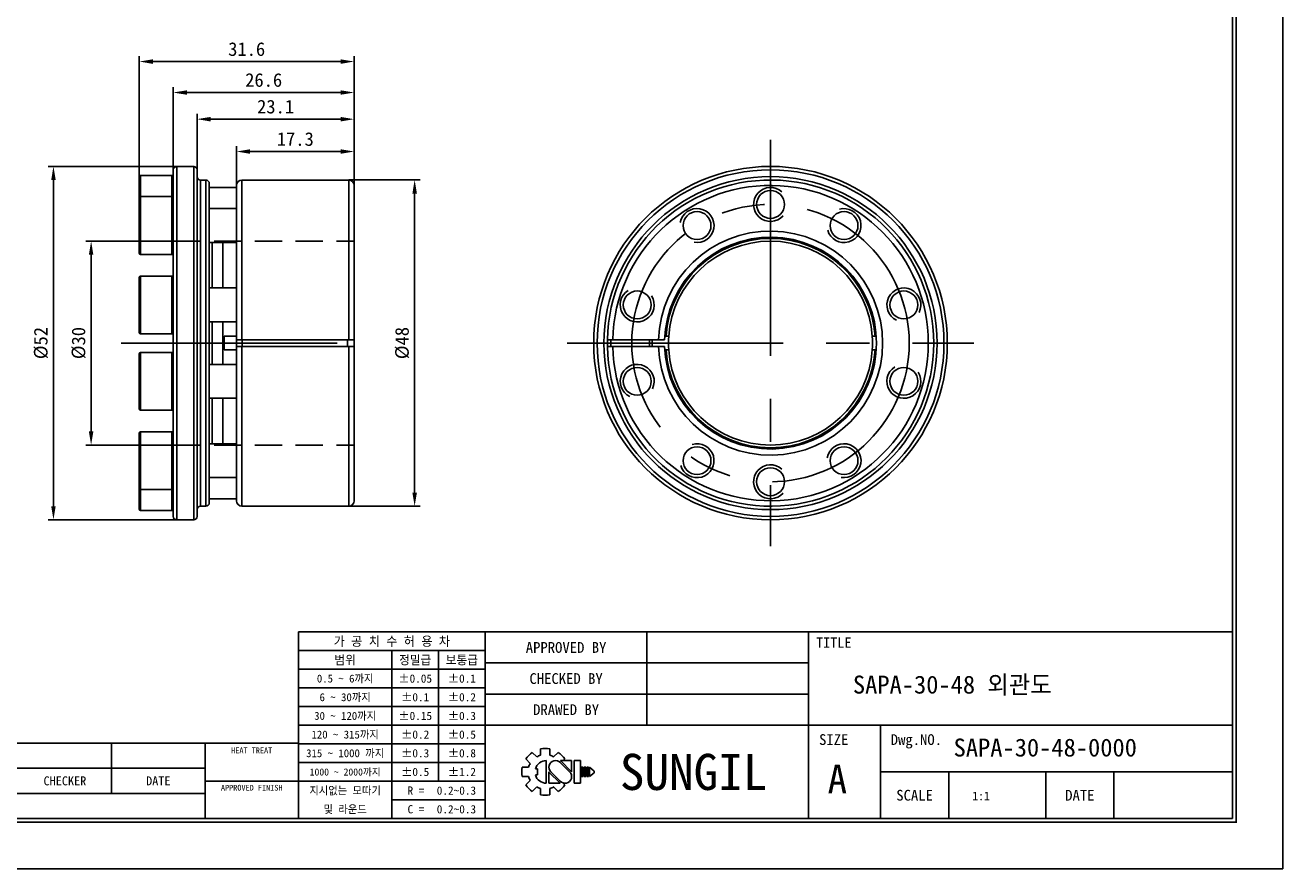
# Model space of a CAD drawing. Header units: millimetres. Extents: x 0 to 314, y 0 to 222.
# Tile 2 of 8: x 129 to 314, y 0 to 124. Entities that reach past the tile are written whole.
import ezdxf
from ezdxf.enums import TextEntityAlignment as Align

# ---------------------------------------------------------------- set-up
doc = ezdxf.new("R2010")
doc.units = ezdxf.units.MM
doc.linetypes.add('CENTER', pattern=[50.8, 31.75, -6.35, 6.35, -6.35])
doc.linetypes.add('DASHED', pattern=[0.75, 0.5, -0.25])
doc.layers.get('DEFPOINTS').update_dxf_attribs({"linetype": 'CONTINUOUS'})
for name, color, linetype in [('center', 1, 'CENTER'), ('hidden', 2, 'DASHED'), ('L1', 7, 'CONTINUOUS'), ('OUTLINE', 7, 'CONTINUOUS'), ('thread', 5, 'CONTINUOUS')]:
    doc.layers.add(name, color=color, linetype=linetype)
doc.dimstyles.get("Standard").update_dxf_attribs({"dimtxt": 2, "dimasz": 2, "dimexe": 0.8, "dimexo": 0, "dimgap": 0.8, "dimtad": 1, "dimdec": 3, "dimzin": 11, "dimdsep": 46, "dimtxsty": 'Standard', "dimcen": 0, "dimclrd": 5, "dimclre": 5, "dimclrt": 3, "dimadec": 0, "dimazin": 0, "dimtfac": 0.6, "dimtdec": 3, "dimtmove": 0, "dimatfit": 3, "dimfxl": 1.25, "dimtolj": 1, "dimtzin": 11, "dimarcsym": 0})

# ---------------------------------------------------------------- blocks, each defined once
blk = doc.blocks.new('표제란')
at = {"layer": 'L1', "color": 0}
for p, q in [((297, 0), (297, 210)), ((0, 0), (297, 0))]:
    blk.add_line(p, q, dxfattribs=at)
at = {"layer": 'L1'}
for p, q in [((290, 33), (160, 33)), ((160, 33), (160, 7)), ((186, 33), (186, 7)), ((208.5, 33), (208.5, 20)), ((231, 33), (231, 7)), ((186, 30.4), (160, 30.4)), ((173, 30.4), (173, 7)), ((179.5, 30.4), (179.5, 12.2)), ((231, 28.67), (186, 28.67)), ((186, 27.8), (160, 27.8)), ((186, 25.2), (160, 25.2)), ((231, 24.33), (186, 24.33)), ((186, 22.6), (160, 22.6)), ((186, 20), (160, 20)), ((290, 20), (186, 20)), ((241, 20), (241, 7)), ((160, 17.5), (62, 17.5)), ((134, 17.5), (134, 10.5)), ((147, 17.5), (147, 7)), ((186, 17.4), (160, 17.4)), ((192.55, 16.22), (193.17, 15.6)), ((193.7, 16.69), (193.7, 15.81)), ((195, 16.69), (195, 15.81)), ((195.52, 15.6), (196.14, 16.22)), ((186, 14.8), (160, 14.8)), ((191.15, 14.15), (192.03, 14.15)), ((191.15, 14.15), (192.03, 14.15)), ((191.63, 15.3), (192.25, 14.68)), ((194.5, 15.08), (194.5, 11.92)), ((197.74, 13.5), (196.41, 14.83)), ((198.02, 13.53), (196.47, 15.08)), ((196.47, 15.08), (198.02, 15.08)), ((196.84, 15.08), (197.06, 15.3)), ((198.02, 15.08), (198.02, 13.5)), ((198.39, 15.08), (198.39, 11.92)), ((198.39, 15.08), (199.26, 15.08)), ((199.26, 15.08), (199.26, 11.92)), ((199.41, 14.15), (199.41, 12.85)), ((199.41, 14.15), (199.62, 14.15)), ((199.62, 14.15), (199.62, 12.85)), ((199.78, 14.15), (199.78, 12.85)), ((199.78, 14.15), (199.99, 14.15)), ((199.99, 14.15), (199.99, 12.85)), ((200.14, 14.15), (200.14, 12.85)), ((200.14, 14.15), (200.36, 14.15)), ((200.36, 14.15), (200.36, 12.85)), ((200.51, 14.15), (200.51, 12.85)), ((200.51, 14.15), (201.16, 13.61)), ((147, 14), (62, 14)), ((191.15, 12.85), (192.03, 12.85)), ((191.63, 11.7), (192.25, 12.32)), ((192.98, 13.93), (193.28, 13.93)), ((192.98, 13.07), (193.28, 13.07)), ((193.28, 13.93), (193.28, 13.07)), ((194.86, 13.5), (194.86, 11.92)), ((194.86, 13.47), (196.42, 11.92)), ((195.14, 13.5), (196.47, 12.17)), ((199.41, 12.85), (199.62, 12.85)), ((199.78, 12.85), (199.99, 12.85)), ((200.14, 12.85), (200.36, 12.85)), ((201.16, 13.39), (200.51, 12.85)), ((201.16, 13.61), (201.16, 13.5)), ((201.16, 13.61), (201.16, 13.39)), ((201.16, 13.5), (201.16, 13.39)), ((290, 13.5), (241, 13.5)), ((250.5, 13.5), (250.5, 7)), ((264, 13.5), (264, 7)), ((273.5, 13.5), (273.5, 7)), ((147, 12.2), (160, 12.2)), ((186, 12.2), (160, 12.2)), ((192.55, 10.78), (193.17, 11.4)), ((193.7, 11.19), (193.7, 10.31)), ((194.86, 11.92), (196.42, 11.92)), ((195, 11.19), (195, 10.31)), ((195.52, 11.4), (196.14, 10.78)), ((196.79, 11.98), (197.06, 11.7)), ((198.39, 11.92), (199.26, 11.92)), ((147, 10.5), (62, 10.5)), ((186, 9.6), (173, 9.6))]:
    blk.add_line(p, q, dxfattribs=at)
at = {"layer": 'L1', "const_width": 0.25}
blk.add_lwpolyline([(290.5, 6.5), (290.5, 203.5), (10, 203.5), (10, 6.5)], close=True, dxfattribs=at)
at = {"layer": 'L1'}
blk.add_lwpolyline([(290, 7), (290, 203), (10.5, 203), (10.5, 7)], close=True, dxfattribs=at)
for centre, radius, start, end in [((194.35, 13.5), 3.26, 123.4943, 146.5057), ((194.35, 13.5), 2.4, 105.6872, 119.3128), ((194.35, 13.5), 3.26, 78.4943, 101.5057), ((194.35, 13.5), 2.4, 60.6872, 74.3128), ((194.35, 13.5), 3.26, 33.4943, 56.5057), ((194.35, 13.5), 3.26, 168.4943, 191.5057), ((194.35, 13.5), 2.4, 150.6872, 164.3128), ((194.5, 13.5), 1.58, 90, 164.0671), ((195.78, 14.16), 0.919, 43.2202, 225.8282), ((194.35, 13.5), 2.4, 195.6872, 209.3128), ((194.5, 13.5), 1.58, 195.9329, 270), ((197.1, 12.84), 0.919, 223.2202, 45.8282), ((194.35, 13.5), 3.26, 213.4943, 236.5057), ((194.35, 13.5), 2.4, 240.6872, 254.3128), ((194.35, 13.5), 2.4, 285.6872, 299.3128), ((194.35, 13.5), 3.26, 303.4943, 326.5057), ((194.35, 13.5), 3.26, 258.4943, 281.5057)]:
    blk.add_arc(centre, radius, start, end, dxfattribs=at)
for p in [(208.5, 28.67), (208.5, 24.33)]:
    blk.add_point(p, dxfattribs=at)
for s, height, p in [('가 공 치 수 허 용 차', 1.3, (173, 31.7)), ('APPROVED BY', 1.5, (197.25, 30.83)), ('TITLE', 1.444, (234.5, 31.5)), ('범위', 1.25, (166.5, 29.1)), ('정밀급', 1.25, (176.25, 29.1)), ('보통급', 1.25, (182.75, 29.1)), ('0.5 ~ 6까지', 1.1, (166.5, 26.5)), ('%%P0.05', 1.15, (176.25, 26.5)), ('%%P0.1', 1.15, (182.75, 26.5)), ('CHECKED BY', 1.5, (197.25, 26.5)), ('6 ~ 30까지', 1.1, (166.5, 23.9)), ('%%P0.1', 1.15, (176.25, 23.9)), ('%%P0.2', 1.15, (182.75, 23.9)), ('DRAWED BY', 1.5, (197.25, 22.17)), ('30 ~ 120까지', 1.1, (166.5, 21.3)), ('%%P0.15', 1.15, (176.25, 21.3)), ('%%P0.3', 1.15, (182.75, 21.3)), ('120 ~ 315까지', 1.1, (166.5, 18.7)), ('%%P0.2', 1.15, (176.25, 18.7)), ('%%P0.5', 1.15, (182.75, 18.7)), ('SIZE', 1.5, (234.5, 18)), ('Dwg.NO.', 1.5, (246, 18)), ('HEAT TREAT', 0.8, (153.5, 16.5)), ('315 ~ 1000 까지', 1.1, (166.5, 16.1)), ('%%P0.3', 1.15, (176.25, 16.1)), ('%%P0.8', 1.15, (182.75, 16.1)), ('SUNGIL', 5.032, (215, 13.5)), ('1000 ~ 2000까지', 0.99, (166.5, 13.49)), ('%%P0.5', 1.15, (176.25, 13.5)), ('%%P1.2', 1.15, (182.75, 13.5)), ('A', 4, (235, 12.5)), ('CHECKER', 1.25, (127.5, 12.25)), ('DATE', 1.25, (140.5, 12.25)), ('APPROVED FINISH', 0.8, (153.5, 11.3)), ('지시없는 모따기', 1.1, (166.5, 10.9)), ('R = ', 1.15, (176.75, 10.9)), ('SCALE', 1.5, (245.75, 10.25)), ('DATE', 1.5, (268.75, 10.25)), ('및 라운드', 1.1, (166.5, 8.3)), ('C = ', 1.15, (176.75, 8.3))]:
    blk.add_text(s, height=height, dxfattribs=at).set_placement(p, align=Align.MIDDLE_CENTER)
for tag, p in [('필렛', (179.25, 10.9)), ('모따기', (179.25, 8.3))]:
    blk.add_attdef(tag, text='', height=1.15, dxfattribs=at).set_placement(p, align=Align.MIDDLE_LEFT)
at = {"layer": 'OUTLINE', "ltscale": 0.5}
for tag, p, height in [('TITLE', (237.17, 24.41), 2.5), ('도번', (251.18, 15.64), 2.5), ('SCALE', (253.78, 9.55), 1.2), ('DATE', (277.02, 9.51), 1.2)]:
    blk.add_attdef(tag, p, '', height=height, dxfattribs=at)
blk = doc.blocks.new('*D1')
at = {"layer": 'DEFPOINTS', "color": 0}
for p in [(150.68, 92.37), (138.6, 62.37), (150.68, 62.37)]:
    blk.add_point(p, dxfattribs=at)
at = {"layer": 'OUTLINE', "color": 5, "lineweight": -2}
for p, q in [((150.68, 92.37), (137.8, 92.37)), ((138.6, 90.37), (138.6, 64.37)), ((150.68, 62.37), (137.8, 62.37))]:
    blk.add_line(p, q, dxfattribs=at)
at = {"layer": 'OUTLINE', "color": 5}
for points in [[(138.27, 90.37), (138.93, 90.37), (138.6, 92.37)], [(138.27, 64.37), (138.93, 64.37), (138.6, 62.37)]]:
    blk.add_solid(points, dxfattribs=at)
at = {"layer": 'OUTLINE', "color": 3, "insert": (136.78, 77.37), "char_height": 2, "attachment_point": 5, "rotation": 90}
blk.add_mtext('\\A1;%%c30', dxfattribs=at)
blk = doc.blocks.new('*D2')
at = {"layer": 'DEFPOINTS', "color": 0}
for p in [(151.18, 103.37), (133.06, 51.37), (151.18, 51.37)]:
    blk.add_point(p, dxfattribs=at)
at = {"layer": 'OUTLINE', "color": 5, "lineweight": -2}
for p, q in [((151.18, 103.37), (132.26, 103.37)), ((133.06, 101.37), (133.06, 53.37)), ((151.18, 51.37), (132.26, 51.37))]:
    blk.add_line(p, q, dxfattribs=at)
at = {"layer": 'OUTLINE', "color": 5}
for points in [[(132.73, 101.37), (133.39, 101.37), (133.06, 103.37)], [(132.73, 53.37), (133.39, 53.37), (133.06, 51.37)]]:
    blk.add_solid(points, dxfattribs=at)
at = {"layer": 'OUTLINE', "color": 3, "insert": (131.23, 77.37), "char_height": 2, "attachment_point": 5, "rotation": 90}
blk.add_mtext('\\A1;%%c52', dxfattribs=at)
blk = doc.blocks.new('*D3')
at = {"layer": 'DEFPOINTS', "color": 0}
for p in [(176.48, 101.37), (176.48, 53.37), (186.18, 53.37)]:
    blk.add_point(p, dxfattribs=at)
at = {"layer": 'OUTLINE', "color": 5, "lineweight": -2}
for p, q in [((176.48, 101.37), (186.98, 101.37)), ((186.18, 99.37), (186.18, 55.37)), ((176.48, 53.37), (186.98, 53.37))]:
    blk.add_line(p, q, dxfattribs=at)
at = {"layer": 'OUTLINE', "color": 5}
for points in [[(185.85, 99.37), (186.52, 99.37), (186.18, 101.37)], [(185.85, 55.37), (186.52, 55.37), (186.18, 53.37)]]:
    blk.add_solid(points, dxfattribs=at)
at = {"layer": 'OUTLINE', "color": 3, "insert": (184.36, 77.37), "char_height": 2, "attachment_point": 5, "rotation": 90}
blk.add_mtext('\\A1;%%c48', dxfattribs=at)
blk = doc.blocks.new('*D4')
at = {"layer": 'DEFPOINTS', "color": 0}
for p in [(159.98, 105.56), (159.98, 100.57), (177.28, 100.57)]:
    blk.add_point(p, dxfattribs=at)
at = {"layer": 'OUTLINE', "color": 5, "lineweight": -2}
for p, q in [((159.98, 100.57), (159.98, 106.36)), ((175.28, 105.56), (161.98, 105.56)), ((177.28, 100.57), (177.28, 106.36))]:
    blk.add_line(p, q, dxfattribs=at)
at = {"layer": 'OUTLINE', "color": 5}
for points in [[(161.98, 105.89), (161.98, 105.22), (159.98, 105.56)], [(175.28, 105.89), (175.28, 105.22), (177.28, 105.56)]]:
    blk.add_solid(points, dxfattribs=at)
at = {"layer": 'OUTLINE', "color": 3, "insert": (168.63, 107.38), "char_height": 2, "attachment_point": 5}
blk.add_mtext('\\A1;17.3', dxfattribs=at)
blk = doc.blocks.new('*D5')
at = {"layer": 'DEFPOINTS', "color": 0}
for p in [(154.18, 110.32), (154.18, 102.87), (177.28, 100.57)]:
    blk.add_point(p, dxfattribs=at)
at = {"layer": 'OUTLINE', "color": 5, "lineweight": -2}
for p, q in [((154.18, 102.87), (154.18, 111.12)), ((177.28, 100.57), (177.28, 111.12)), ((175.28, 110.32), (156.18, 110.32))]:
    blk.add_line(p, q, dxfattribs=at)
at = {"layer": 'OUTLINE', "color": 5}
for points in [[(156.18, 110.65), (156.18, 109.98), (154.18, 110.32)], [(175.28, 110.65), (175.28, 109.98), (177.28, 110.32)]]:
    blk.add_solid(points, dxfattribs=at)
at = {"layer": 'OUTLINE', "color": 3, "insert": (165.73, 112.15), "char_height": 2, "attachment_point": 5}
blk.add_mtext('\\A1;23.1', dxfattribs=at)
blk = doc.blocks.new('*D6')
at = {"layer": 'DEFPOINTS', "color": 0}
for p in [(150.68, 114.24), (150.68, 102.87), (177.28, 100.11)]:
    blk.add_point(p, dxfattribs=at)
at = {"layer": 'OUTLINE', "color": 5, "lineweight": -2}
for p, q in [((150.68, 102.87), (150.68, 115.04)), ((177.28, 100.11), (177.28, 115.04)), ((175.28, 114.24), (152.68, 114.24))]:
    blk.add_line(p, q, dxfattribs=at)
at = {"layer": 'OUTLINE', "color": 5}
for points in [[(152.68, 114.57), (152.68, 113.91), (150.68, 114.24)], [(175.28, 114.57), (175.28, 113.91), (177.28, 114.24)]]:
    blk.add_solid(points, dxfattribs=at)
at = {"layer": 'OUTLINE', "color": 3, "insert": (163.98, 116.07), "char_height": 2, "attachment_point": 5}
blk.add_mtext('\\A1;26.6', dxfattribs=at)
blk = doc.blocks.new('*D7')
at = {"layer": 'DEFPOINTS', "color": 0}
for p in [(145.68, 118.8), (145.68, 101.82), (177.28, 100.11)]:
    blk.add_point(p, dxfattribs=at)
at = {"layer": 'OUTLINE', "color": 5, "lineweight": -2}
for p, q in [((145.68, 101.82), (145.68, 119.6)), ((175.28, 118.8), (147.68, 118.8)), ((177.28, 100.11), (177.28, 119.6))]:
    blk.add_line(p, q, dxfattribs=at)
at = {"layer": 'OUTLINE', "color": 5}
for points in [[(147.68, 119.13), (147.68, 118.46), (145.68, 118.8)], [(175.28, 119.13), (175.28, 118.46), (177.28, 118.8)]]:
    blk.add_solid(points, dxfattribs=at)
at = {"layer": 'OUTLINE', "color": 3, "insert": (161.48, 120.62), "char_height": 2, "attachment_point": 5}
blk.add_mtext('\\A1;31.6', dxfattribs=at)

msp = doc.modelspace()

# ---------------------------------------------------------------- linework, layer by layer
at = {"layer": 'center'}
for p, q in [((238.5228, 107.2659), (238.5228, 47.4659)), ((143.0343, 77.3659), (180.5677, 77.3659)), ((208.6228, 77.3659), (268.4228, 77.3659))]:
    msp.add_line(p, q, dxfattribs=at)
msp.add_circle((238.5228, 77.3659), 20.4, dxfattribs=at)
at = {"layer": 'hidden', "ltscale": 8}
for p, q in [((150.6827, 92.3659), (177.2826, 92.3659)), ((150.6827, 62.3659), (177.2826, 62.3659))]:
    msp.add_line(p, q, dxfattribs=at)
at = {"layer": 'OUTLINE'}
for p, q in [((145.6827, 98.7161), (145.6827, 101.8159)), ((150.4826, 102.0159), (145.8827, 102.0159)), ((145.8827, 102.0159), (145.8827, 98.9161)), ((150.4826, 98.9161), (150.4826, 102.0159)), ((150.6827, 77.3659), (150.6827, 102.8659)), ((153.6826, 103.3659), (151.1826, 103.3659)), ((151.1826, 77.3659), (151.1826, 103.3659)), ((153.6826, 77.3659), (153.6826, 103.3659)), ((154.1826, 77.3659), (154.1826, 102.8659)), ((155.4826, 101.3659), (154.6826, 101.3659)), ((154.6826, 77.3659), (154.6826, 101.3659)), ((155.4826, 77.3659), (155.4826, 101.3659)), ((155.9827, 77.3659), (155.9827, 100.8659)), ((159.9826, 100.2659), (155.9827, 100.2659)), ((159.9826, 100.5659), (159.9826, 77.8659)), ((176.4826, 101.3659), (160.7826, 101.3659)), ((160.7826, 101.3659), (160.7826, 77.8659)), ((176.4826, 101.3659), (176.4826, 77.8659)), ((177.2826, 100.5659), (177.2826, 77.8659)), ((145.6827, 90.6161), (145.6827, 98.7161)), ((150.4826, 98.9161), (145.8827, 98.9161)), ((145.8827, 98.9161), (145.8827, 90.4161)), ((150.4826, 90.4161), (150.4826, 98.9161)), ((159.9826, 97.1661), (155.9827, 97.1661)), ((155.9827, 92.1661), (159.9826, 92.1661)), ((156.3826, 85.4889), (156.3826, 92.1661)), ((157.9826, 85.4889), (157.9826, 92.1661)), ((145.8827, 90.4161), (150.4826, 90.4161)), ((145.6827, 78.9389), (145.6827, 87.0389)), ((150.4826, 87.2389), (145.8827, 87.2389)), ((145.8827, 87.2389), (145.8827, 78.7389)), ((150.4826, 78.7389), (150.4826, 87.2389)), ((159.9826, 85.4889), (155.9827, 85.4889)), ((155.9827, 80.4889), (159.9826, 80.4889)), ((156.3826, 77.3659), (156.3826, 80.4889)), ((157.9826, 77.3659), (157.9826, 80.4889)), ((145.8827, 78.7389), (150.4826, 78.7389)), ((158.1827, 78.3659), (159.9826, 78.3659)), ((158.1827, 78.3659), (158.1827, 76.3659)), ((159.9826, 76.8652), (159.9826, 77.8659)), ((160.7826, 77.8659), (176.4826, 77.8659)), ((160.7931, 76.8656), (160.7931, 77.866)), ((176.2931, 76.8659), (176.2931, 77.8659)), ((177.2826, 76.8649), (177.2826, 77.8659)), ((215.3281, 77.8659), (222.0458, 77.8659)), ((223.1553, 78.3659), (223.1172, 78.3659)), ((253.9283, 78.3659), (253.8903, 78.3659)), ((150.4826, 75.9929), (145.8827, 75.9929)), ((145.8827, 75.9929), (145.8827, 74.5867)), ((150.4826, 74.5867), (150.4826, 75.9929)), ((150.6827, 51.8659), (150.6827, 77.3659)), ((151.1826, 51.3659), (151.1826, 77.3659)), ((153.6826, 51.3659), (153.6826, 77.3659)), ((154.1826, 51.8659), (154.1826, 77.3659)), ((154.6826, 53.3659), (154.6826, 77.3659)), ((155.4826, 53.3659), (155.4826, 77.3659)), ((155.9827, 53.8659), (155.9827, 77.3659)), ((156.3826, 74.2429), (156.3826, 77.3659)), ((157.9826, 74.2429), (157.9826, 77.3659)), ((159.9826, 76.3659), (158.1827, 76.3659)), ((159.9826, 76.8659), (159.9826, 54.1659)), ((176.4826, 76.8659), (160.7826, 76.8659)), ((160.7826, 76.8659), (160.7826, 53.3659)), ((176.4826, 76.8659), (176.4826, 53.3659)), ((177.2826, 76.8659), (177.2826, 54.1659)), ((222.0458, 76.8659), (215.3281, 76.8659)), ((223.1172, 76.3659), (223.1553, 76.3659)), ((253.8903, 76.3659), (253.9283, 76.3659)), ((145.6827, 74.4529), (145.6827, 75.7929)), ((145.6827, 67.6929), (145.6827, 74.4529)), ((145.8827, 74.5867), (145.8827, 67.4929)), ((150.4826, 67.4929), (150.4826, 74.5867)), ((159.9826, 74.2429), (155.9827, 74.2429)), ((155.9827, 69.2429), (159.9826, 69.2429)), ((156.3826, 62.5657), (156.3826, 69.2429)), ((157.9826, 62.5657), (157.9826, 69.2429)), ((145.8827, 67.4929), (150.4826, 67.4929)), ((145.6827, 56.0157), (145.6827, 64.1157)), ((150.4826, 64.3157), (145.8827, 64.3157)), ((145.8827, 64.3157), (145.8827, 55.8157)), ((150.4826, 55.8157), (150.4826, 64.3157)), ((159.9826, 62.5657), (155.9827, 62.5657)), ((155.9827, 57.5657), (159.9826, 57.5657)), ((145.6827, 54.8197), (145.6827, 56.0157)), ((145.8827, 55.8157), (150.4826, 55.8157)), ((145.8827, 55.8157), (145.8827, 54.7137)), ((150.4826, 54.7137), (150.4826, 55.8157)), ((145.6827, 52.9159), (145.6827, 54.8197)), ((145.8827, 54.7137), (145.8827, 52.7159)), ((150.4826, 52.7159), (150.4826, 54.7137)), ((155.9827, 54.4659), (159.9826, 54.4659)), ((145.8827, 52.7159), (150.4826, 52.7159)), ((154.6826, 53.3659), (155.4826, 53.3659)), ((160.7826, 53.3659), (176.4826, 53.3659)), ((151.1826, 51.3659), (153.6826, 51.3659))]:
    msp.add_line(p, q, dxfattribs=at)
at = {"layer": 'OUTLINE', "flags": 128}
for points in [[(214.528, 76.8659), (214.5228, 77.3659), (214.528, 77.8659)], [(215.0281, 76.8655), (215.0228, 77.3659), (215.0281, 77.8666)], [(220.7099, 76.8659), (220.7029, 77.3659), (220.7099, 77.8659)], [(221.1101, 76.8659), (221.1029, 77.3659), (221.1101, 77.8659)]]:
    msp.add_lwpolyline(points, dxfattribs=at)
at = {"layer": 'OUTLINE'}
for centre, radius in [((238.5228, 77.3659), 26), ((238.5228, 77.3659), 25.5), ((238.5228, 77.3659), 24.5), ((238.5228, 97.7659), 2.05), ((227.7124, 94.6661), 2.05), ((249.3331, 94.6661), 2.05), ((218.913, 82.9889), 2.05), ((258.1325, 82.9889), 2.05), ((218.913, 71.7429), 2.05), ((258.1325, 71.7429), 2.05), ((227.7124, 60.0657), 2.05), ((249.3331, 60.0657), 2.05), ((238.5228, 56.9659), 2.05)]:
    msp.add_circle(centre, radius, dxfattribs=at)
for centre, radius, start, end in [((145.8826, 101.8159), 0.2, 90, 180), ((150.4826, 101.8159), 0.2, 0, 90), ((151.1826, 102.8659), 0.5, 90, 180), ((153.6826, 102.8659), 0.5, 0, 90), ((154.6826, 101.8659), 0.5, 180, 270), ((155.4826, 100.8659), 0.5, 0, 90), ((160.7826, 100.5659), 0.8, 90, 180), ((176.4826, 100.5659), 0.8, 360, 90), ((238.5228, 77.3659), 24, 181.193748, 178.806252), ((238.5228, 77.3659), 23.2, 181.234918, 178.765082), ((145.8826, 98.7161), 0.2, 90, 180), ((150.4826, 98.7161), 0.2, 0, 90), ((238.5228, 77.3659), 16.4845, 181.738134, 178.261866), ((238.5228, 77.3659), 15.5845, 181.837705, 178.164149), ((238.5228, 77.3659), 15.438, 3.713947, 176.286053), ((238.5228, 77.3659), 15.4, 3.723125, 176.276875), ((238.5228, 77.3659), 15, 3.822554, 176.177446), ((145.8826, 90.6161), 0.2, 180, 270), ((150.4826, 90.6161), 0.2, 270, 0), ((145.8826, 87.0389), 0.2, 90, 180), ((150.4826, 87.0389), 0.2, 0, 90), ((145.8826, 78.9389), 0.2, 180, 270), ((150.4826, 78.9389), 0.2, 270, 0), ((238.5228, 77.3659), 17.3998, 178.353327, 181.646673), ((238.5228, 77.3659), 15, 176.177446, 183.822554), ((238.5228, 77.3659), 15, 356.177446, 3.822554), ((145.8826, 75.7929), 0.2, 90, 180), ((150.4826, 75.7929), 0.2, 0, 90), ((238.5228, 77.3659), 15.438, 183.713947, 356.286053), ((238.5228, 77.3659), 15.4, 183.723125, 356.276875), ((238.5228, 77.3659), 15, 183.822554, 356.177446), ((145.8826, 67.6929), 0.2, 180, 270), ((150.4826, 67.6929), 0.2, 270, 0), ((145.8826, 64.1157), 0.2, 90, 180), ((150.4826, 64.1157), 0.2, 0, 90), ((145.8826, 56.0157), 0.2, 180, 270), ((150.4826, 56.0157), 0.2, 270, 0), ((155.4826, 53.8659), 0.5, 270, 0), ((160.7826, 54.1659), 0.8, 180, 270), ((176.4826, 54.1659), 0.8, 270, 0), ((145.8826, 52.9159), 0.2, 180, 270), ((150.4826, 52.9159), 0.2, 270, 0), ((151.1826, 51.8659), 0.5, 180, 270), ((153.6826, 51.8659), 0.5, 270, 0), ((154.6826, 52.8659), 0.5, 90, 180)]:
    msp.add_arc(centre, radius, start, end, dxfattribs=at)
for points, knots in [([(156.0093, 92.1661), (155.998, 92.1077), (155.9861, 92.0468), (155.9839, 92.0085), (155.9838, 92.0069)], [0, 0, 0, 0, 0.95729857, 1, 1, 1, 1]), ([(159.9826, 77.8659), (159.9826, 77.8659), (160.0681, 77.8659), (160.3658, 77.8659), (160.573, 77.8659), (160.7826, 77.8659)], [0, 0, 0, 0, 0.5, 0.5, 1, 1, 1, 1]), ([(176.4826, 77.8659), (176.5873, 77.8659), (176.6914, 77.8659), (176.8861, 77.8659), (176.9753, 77.8659), (177.1225, 77.8659), (177.182, 77.8659), (177.2618, 77.8659), (177.2826, 77.8659), (177.2826, 77.8659)], [0, 0, 0, 0, 0.25, 0.25, 0.5, 0.5, 0.75, 0.75, 1, 1, 1, 1]), ([(214.528, 77.8659), (214.528, 77.8659), (214.5485, 77.8659), (214.6292, 77.8659), (214.6892, 77.8659), (214.8366, 77.8659), (214.9258, 77.8659), (215.1186, 77.8659), (215.2234, 77.8659), (215.3281, 77.8659)], [0, 0, 0, 0, 0.25, 0.25, 0.5, 0.5, 0.75, 0.75, 1, 1, 1, 1]), ([(222.0458, 77.8659), (222.0889, 77.8659), (222.1952, 77.8659), (222.3971, 77.8659), (222.6319, 77.8659), (222.8299, 77.8659), (222.937, 77.8659), (222.9371, 77.8659), (222.9372, 77.8659)], [0, 0, 0, 0, 0.09161117, 0.22599778, 0.44044904, 0.65490277, 0.86928373, 1, 1, 1, 1]), ([(222.9975, 78.3659), (223.0207, 78.3659), (223.0595, 78.3659), (223.1007, 78.3659), (223.1172, 78.3659)], [0, 0, 0, 0, 0.59912498, 1, 1, 1, 1]), ([(223.1553, 78.3659), (223.2596, 78.3659), (223.3637, 78.3659), (223.513, 78.3659), (223.5561, 78.3659), (223.5561, 78.3659)], [0, 0, 0, 0, 0.5, 0.5, 1, 1, 1, 1]), ([(253.4894, 78.3659), (253.4894, 78.3659), (253.5329, 78.3659), (253.6805, 78.3659), (253.7855, 78.3659), (253.8903, 78.3659)], [0, 0, 0, 0, 0.5, 0.5, 1, 1, 1, 1]), ([(253.9283, 78.3659), (253.9363, 78.3659), (253.9858, 78.3659), (254.0333, 78.3659), (254.0732, 78.3659)], [0, 0, 0, 0, 0.161413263, 1, 1, 1, 1]), ([(160.7826, 76.8659), (160.678, 76.8659), (160.5739, 76.8659), (160.3792, 76.8659), (160.29, 76.8659), (160.1428, 76.8659), (160.0833, 76.8659), (160.0035, 76.8659), (159.9826, 76.8659), (159.9826, 76.8659)], [0, 0, 0, 0, 0.25, 0.25, 0.5, 0.5, 0.75, 0.75, 1, 1, 1, 1]), ([(177.2826, 76.8659), (177.2826, 76.8659), (177.1972, 76.8659), (176.8995, 76.8659), (176.6923, 76.8659), (176.4826, 76.8659)], [0, 0, 0, 0, 0.5, 0.5, 1, 1, 1, 1]), ([(215.3281, 76.8659), (215.1188, 76.8659), (214.9113, 76.8659), (214.6135, 76.8659), (214.528, 76.8659), (214.528, 76.8659)], [0, 0, 0, 0, 0.5, 0.5, 1, 1, 1, 1]), ([(222.9459, 76.8659), (222.9366, 76.8659), (222.9178, 76.8659), (222.7646, 76.8659), (222.5654, 76.8659), (222.3267, 76.8659), (222.1568, 76.8659), (222.0509, 76.8659), (222.0458, 76.8659)], [0, 0, 0, 0, 0.2127064, 0.42676282, 0.64088575, 0.77489308, 0.98924028, 1, 1, 1, 1]), ([(223.1172, 76.3659), (223.0835, 76.3659), (223.0418, 76.3659), (223.0048, 76.3659), (222.9977, 76.3659)], [0, 0, 0, 0, 0.80847078, 1, 1, 1, 1]), ([(223.5561, 76.3659), (223.5561, 76.3659), (223.5125, 76.3659), (223.3644, 76.3659), (223.2608, 76.3659), (223.1553, 76.3659)], [0, 0, 0, 0, 0.5, 0.5, 1, 1, 1, 1]), ([(253.8903, 76.3659), (253.7859, 76.3659), (253.6812, 76.3659), (253.5323, 76.3659), (253.4894, 76.3659), (253.4894, 76.3659)], [0, 0, 0, 0, 0.5, 0.5, 1, 1, 1, 1]), ([(254.0683, 76.3659), (254.0578, 76.3659), (254.0148, 76.3659), (253.9655, 76.3659), (253.9283, 76.3659)], [0, 0, 0, 0, 0.24497706, 1, 1, 1, 1])]:
    msp.add_open_spline(points, degree=3, knots=knots, dxfattribs=at)
at = {"layer": 'thread'}
for centre, start, end in [((238.5228, 97.7659), 48, 318), ((227.7124, 94.6661), 260, 170), ((249.3331, 94.6661), 196, 106), ((218.913, 82.9889), 122, 32), ((258.1325, 82.9889), 334, 244), ((218.913, 71.7429), 334, 244), ((258.1325, 71.7429), 122, 32), ((227.7124, 60.0657), 196, 106), ((249.3331, 60.0657), 260, 170), ((238.5228, 56.9659), 48, 318)]:
    msp.add_arc(centre, 2.5, start, end, dxfattribs=at)

# ---------------------------------------------------------------- block references
at = {"layer": 'OUTLINE'}
ref = msp.add_blockref('표제란', (0, 0), dxfattribs=dict(at, xscale=1.0568143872, yscale=1.0568143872, zscale=1.0568143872))
ref.add_attrib('SCALE', '1:1', (268.1995, 10.0952), dxfattribs={"ltscale": 0.5, "height": 1.26818})
ref.add_attrib('도번', 'SAPA-30-48-0000', (265.4519, 16.5311), dxfattribs={"ltscale": 0.5, "height": 2.642036})
ref.add_attrib('TITLE', 'SAPA-30-48 외관도', (250.6401, 25.7925), dxfattribs={"ltscale": 0.5, "height": 2.642036})
ref.add_attrib('필렛', '0.2~0.3', dxfattribs={"layer": 'L1', "height": 1.21534}).set_placement((189.434, 11.5193), align=Align.MIDDLE_LEFT)
ref.add_attrib('모따기', '0.2~0.3', dxfattribs={"layer": 'L1', "height": 1.21534}).set_placement((189.434, 8.7716), align=Align.MIDDLE_LEFT)

# ---------------------------------------------------------------- dimensions: what is measured, and where the dimension line sits
for base, p1, p2, picture, middle in [((145.6827, 118.7967), (177.2826, 100.1126), (145.6827, 101.8159), '*D7', (161.4827, 120.6247)), ((150.6827, 114.2398), (177.2826, 100.1126), (150.6827, 102.8659), '*D6', (163.9826, 116.0651)), ((154.1826, 110.3178), (177.2826, 100.5659), (154.1826, 102.8659), '*D5', (165.7326, 112.1457)), ((159.9826, 105.5558), (177.2826, 100.5659), (159.9826, 100.5659), '*D4', (168.6326, 107.3838))]:
    dim = msp.add_linear_dim(base=base, p1=p1, p2=p2, dimstyle='Standard', dxfattribs=at)
    dim.commit()
    dim.dimension.update_dxf_attribs({"geometry": picture, "text_midpoint": middle})
for base, p1, p2, picture, middle in [((133.0595, 51.3659), (151.1826, 103.3659), (151.1826, 51.3659), '*D2', (131.2342, 77.3659)), ((186.1822, 53.3659), (176.4826, 101.3659), (176.4826, 53.3659), '*D3', (184.3556, 77.3659)), ((138.6015, 62.3659), (150.6827, 92.3659), (150.6827, 62.3659), '*D1', (136.7762, 77.3659))]:
    dim = msp.add_linear_dim(base=base, p1=p1, p2=p2, angle=90, text='%%c<>', dimstyle='Standard', dxfattribs=at)
    dim.commit()
    dim.dimension.update_dxf_attribs({"geometry": picture, "text_midpoint": middle})

doc.saveas('drawing.dxf')
